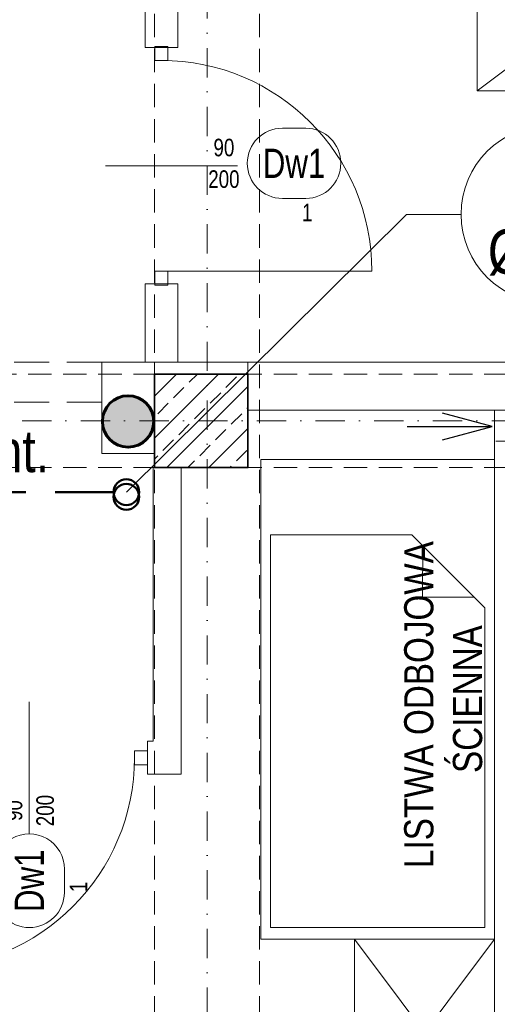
# Model space of a CAD drawing. Header units: millimetres. Extents: x -96593 to 66336, y -23969 to 7139.
# Tile 30 of 256: x -88961 to -88756, y -11686 to -11265. Entities that reach past the tile are written whole.
import ezdxf
from ezdxf.enums import TextEntityAlignment as Align

# ---------------------------------------------------------------- set-up
doc = ezdxf.new("R2010")
doc.units = ezdxf.units.MM
for name, pattern in [('DASHDOT', [1, 0.5, -0.25, 0, -0.25]), ('DASHED', [0.75, 0.5, -0.25]), ('DASHEDX2', [1.5, 1, -0.5])]:
    doc.linetypes.add(name, pattern=pattern)
for name, color, linetype, lineweight in [('BA_drz', 7, 'Continuous', 18), ('BA_KS_ist.', 34, 'Continuous', 50), ('BA_sym', 7, 'Continuous', 18), ('BA_txc', 1, 'Continuous', 18), ('BA_txs', 2, 'Continuous', 18), ('MM_KS_OPISY', 7, 'Continuous', 9), ('mm_went_opis', 7, 'Continuous', 15), ('PG_KONSTRUKCJA', 5, 'Continuous', 35), ('PG_OSIE', 1, 'DASHDOT', 18), ('PG_PODCIĄGI', 1, 'DASHED', 18), ('PG_PRZERYWANE_ŚREDNIE', 1, 'DASHEDX2', 18), ('PG_SZRAF', 1, 'Continuous', 18), ('PG_WYPOSAŻENIE', 1, 'Continuous', 18), ('PG_ŚCIANY_DZIAŁOWE', 3, 'Continuous', 18)]:
    doc.layers.add(name, color=color, linetype=linetype, lineweight=lineweight)
doc.layers.add('BA_pom', color=6, linetype='Continuous', lineweight=18, plot=False)
doc.styles.add('BIKTS', font='bikromsw.shx', dxfattribs={"width": 0.85})
doc.styles.get("Standard").update_dxf_attribs({"font": 'arial.ttf'})

# ---------------------------------------------------------------- blocks, each defined once
blk = doc.blocks.new('A$C243F7E6F')
at = {"layer": 'PG_SZRAF'}
h = blk.add_hatch(dxfattribs=at)
h.set_pattern_fill('ANSI33', color=256, scale=2)
h.set_pattern_definition([(45, (-6891.598, -2675.306), (-8.980256, 8.980256), []), (45, (-6882.618, -2675.306), (-8.980256, 8.980256), [6.35, -3.175])])
h.paths.add_polyline_path([(0, 0), (40, 0), (40, -40), (0, -40)])
at = {"layer": 'PG_KONSTRUKCJA'}
blk.add_lwpolyline([(0, 0), (40, 0), (40, -40), (0, -40), (0, 0)], dxfattribs=at)
blk = doc.blocks.new('dr1h901')
at = {"color": 0}
blk.add_line((-0.5, 0), (-0.5, 1), dxfattribs=at)
blk.add_line((0, 0.3622), (0, -0.2655))
blk.add_arc((-0.5, 0), 1, 0, 90, dxfattribs=at)
blk = doc.blocks.new('jamb')
blk.add_lwpolyline([(-0.5, -0.5), (-0.5, 0.5), (0.5, 0.5), (0.5, -0.5)], close=True)
blk = doc.blocks.new('symdrz')
blk.add_lwpolyline([(-10, -30, -1), (-10, 30), (10, 30, -1), (10, -30)], format="xyb", close=True)
at = {"style": 'BIKTS', "width": 0.8}
blk.add_attdef('SZERDRZ', text='', height=25, dxfattribs=at).set_placement((77.15, 8.8), align=Align.CENTER)
blk.add_attdef('SYMDRZ', text='', height=25, dxfattribs=at).set_placement((0, 0), align=Align.MIDDLE)
blk.add_attdef('WYSDRZ', text='', height=25, dxfattribs=at).set_placement((77.15, -9.49), align=Align.TOP_CENTER)
blk = doc.blocks.new('A$Cc70e98f8')
at = {"layer": 'PG_WYPOSAŻENIE', "color": 18, "true_color": 0x000000}
for p, q in [((141.6, 4.14), (172.85, 35.39)), ((146.19, 30.8), (168.18, 30.73)), ((146.19, 30.8), (146.19, 8.74))]:
    blk.add_line(p, q, dxfattribs=at)
blk.add_lwpolyline([(205, 0), (205, 100), (0, 100), (0, 0)], close=True, dxfattribs=at)
blk.add_lwpolyline([(172.85, 35.39), (172.85, 95.86), (5, 95.86), (5, 4.14), (141.6, 4.14)], dxfattribs=at)
blk = doc.blocks.new('A$C5DA075D8')
at = {"layer": 'mm_went_opis', "color": 252, "linetype": 'DASHED', "lineweight": 15, "ltscale": 15}
for p, q in [((2429.34, 797.26), (2448.66, 797.26)), ((2448.66, 784), (2429.34, 784))]:
    blk.add_line(p, q, dxfattribs=at)
at = {"layer": 'mm_went_opis', "color": 252, "lineweight": 30}
for points in [[(2407.09, 784.68), (2428.34, 790.37), (2407.09, 796.07)], [(2391.89, 790.37), (2428.34, 790.37)]]:
    blk.add_lwpolyline(points, dxfattribs=at)
at = {"layer": 'PG_OSIE', "color": 252, "ltscale": 25}
for points in [[(2306.34, 2784.36), (2306.34, 0)], [(696.17, 792.76), (2976.42, 792.76)]]:
    blk.add_lwpolyline(points, dxfattribs=at)
at = {"layer": 'PG_PODCIĄGI', "color": 252, "ltscale": 30}
for p, q in [((2261.34, 817.76), (2178.34, 817.76)), ((2261.34, 800.76), (2178.34, 800.76))]:
    blk.add_line(p, q, dxfattribs=at)
at = {"layer": 'PG_PODCIĄGI', "color": 252, "ltscale": 20}
for points in [[(2283.84, 2631.76), (2283.84, 157.76)], [(2328.84, 2631.76), (2328.84, 157.76)], [(924.84, 812.76), (2778.84, 812.76)], [(924.84, 772.76), (2778.84, 772.76)]]:
    blk.add_lwpolyline(points, dxfattribs=at)
at = {"layer": 'PG_WYPOSAŻENIE', "color": 252}
for points in [[(2421.84, 993.76), (2501.84, 993.76), (2501.84, 933.76), (2421.84, 933.76), (2421.84, 993.76), (2501.84, 933.76), (2501.84, 993.76), (2421.84, 933.76)], [(2429.34, 571.24), (2429.34, 491.24), (2369.34, 491.24), (2369.34, 571.24), (2429.34, 571.24), (2369.34, 491.24), (2429.34, 491.24), (2369.34, 571.24)]]:
    blk.add_lwpolyline(points, dxfattribs=at)
at = {"layer": 'PG_ŚCIANY_DZIAŁOWE', "color": 252}
for points in [[(2296.34, 1060.76), (2275.34, 1060.76), (2275.34, 1048.76), (2279.84, 1048.76), (2279.84, 952.26), (2293.84, 952.26), (2293.84, 993.76), (2741.84, 993.76), (2741.84, 1008.26), (2296.34, 1008.26), (2296.34, 1060.76)], [(2323.84, 817.76), (2283.84, 817.76)], [(2516.84, 817.76), (2516.84, 774.76), (2446.84, 774.76), (2446.84, 163.76), (2429.34, 163.76), (2429.34, 797.26), (2323.84, 797.26), (2323.84, 817.76), (2516.84, 817.76)], [(2283.34, 772.76), (2283.34, 655.76), (2280.84, 655.76), (2280.84, 641.76), (2295.34, 641.76), (2295.34, 772.76), (2283.34, 772.76)]]:
    blk.add_lwpolyline(points, dxfattribs=at)
for points in [[(2293.84, 851.26), (2279.84, 851.26), (2279.84, 817.76), (2293.84, 817.76)], [(2261.34, 817.76), (2283.84, 817.76), (2283.84, 778.76), (2261.34, 778.76)]]:
    blk.add_lwpolyline(points, close=True, dxfattribs=at)
at = {"layer": 'BA_drz', "color": 252, "xscale": -5.5, "yscale": 5.999999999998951, "zscale": 5.5}
for p in [(2286.84, 949.76), (2286.84, 853.76), (2278.09, 648.76)]:
    blk.add_blockref('jamb', p, dxfattribs=at)
at = {"layer": 'BA_drz', "color": 252, "xscale": -90, "yscale": 89.99999999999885, "zscale": -90}
for p, rotation in [((2286.84, 901.76), 270), ((2230.34, 648.76), 180)]:
    blk.add_blockref('dr1h901', p, dxfattribs=dict(at, rotation=rotation))
at = {"layer": 'BA_sym', "color": 252}
ref = blk.add_blockref('symdrz', (2343.56, 902.83), dxfattribs=dict(at, xscale=0.5000000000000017, yscale=0.5000000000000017, zscale=0.5000000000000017, rotation=4.729105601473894e-06))
ref.add_attrib('Symdrz', 'Dw1', dxfattribs={"height": 12.5, "rotation": 0, "style": 'BIKTS', "width": 0.8}).set_placement((2343.56, 902.83), align=Align.MIDDLE_CENTER)
ref.add_attrib('Szerdrz', '90', dxfattribs={"layer": 'BA_txc', "height": 7.5, "rotation": 0, "style": 'BIKTS', "width": 0.8}).set_placement((2313.56, 909.58), align=Align.MIDDLE_CENTER)
ref.add_attrib('Wysdrz', '200', dxfattribs={"layer": 'BA_txc', "height": 7.5, "rotation": 0, "style": 'BIKTS', "width": 0.8}).set_placement((2313.56, 896.08), align=Align.MIDDLE_CENTER)
ref.add_attrib('Sztuk', '1', (2346.99, 878.08), dxfattribs={"layer": 'BA_pom', "height": 7.5, "rotation": 0, "style": 'BIKTS', "width": 0.8})
ref = blk.add_blockref('symdrz', (2230.34, 596.16), dxfattribs=dict(at, xscale=-0.5000000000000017, yscale=0.5000000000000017, zscale=0.5000000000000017, rotation=89.99999527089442))
ref.add_attrib('Symdrz', 'Dw1', dxfattribs={"height": 12.5, "rotation": 90, "style": 'BIKTS', "width": 0.8}).set_placement((2230.34, 596.16), align=Align.MIDDLE_CENTER)
ref.add_attrib('Szerdrz', '90', dxfattribs={"layer": 'BA_txc', "height": 7.5, "rotation": 90, "style": 'BIKTS', "width": 0.8}).set_placement((2223.59, 626.16), align=Align.MIDDLE_CENTER)
ref.add_attrib('Wysdrz', '200', dxfattribs={"layer": 'BA_txc', "height": 7.5, "rotation": 90, "style": 'BIKTS', "width": 0.8}).set_placement((2237.09, 626.16), align=Align.MIDDLE_CENTER)
ref.add_attrib('Sztuk', '1', (2255.09, 591.3), dxfattribs={"layer": 'BA_pom', "height": 7.5, "rotation": 90, "style": 'BIKTS', "width": 0.8})
at = {"layer": 'PG_KONSTRUKCJA', "color": 252}
blk.add_blockref('A$C243F7E6F', (2283.84, 812.76), dxfattribs=at)
at = {"layer": 'PG_PRZERYWANE_ŚREDNIE', "color": 252, "rotation": 89.99999999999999}
blk.add_blockref('A$Cc70e98f8', (2429.34, 571.24), dxfattribs=at)
at = {"layer": 'BA_txs', "color": 252, "char_height": 12.5, "width": 265.5977, "attachment_point": 7, "rotation": 90, "style": 'BIKTS'}
for insert in [(2424.16, 542.66), (2425.58, 167.55)]:
    blk.add_mtext('\\pi58.92981;LISTWA ODBOJOWA\\P\\pi95.61136; ŚCIENNA', dxfattribs=dict(at, insert=insert))
at = {"layer": 'BA_txs', "color": 252, "insert": (1298.03, 593.49), "char_height": 12.5, "width": 265.5977, "attachment_point": 7, "style": 'BIKTS'}
blk.add_mtext('\\pi76.13219;NAD DRZWIAMI', dxfattribs=at)
blk = doc.blocks.new('A$Cf7ba70b6')
at = {"layer": 'BA_KS_ist.', "color": 1, "linetype": 'Continuous', "ltscale": 25}
blk.add_circle((1302, -1826.5), 5.5, dxfattribs=at)

msp = doc.modelspace()

# ---------------------------------------------------------------- hatches: boundary and pattern name
at = {"layer": 'mm_went_opis', "lineweight": 60}
h = msp.add_hatch(color=4, dxfattribs=at)
h.dxf.hatch_style = 1
h.paths.add_polyline_path([(-88925.2, -11436.59, 0.00845), (-88925.19, -11436.96), (-88903.2, -11436.96, 0.00845), (-88903.2, -11436.59, 1)])
h.paths.add_polyline_path([(-88903.2, -11436.96), (-88925.19, -11436.96, 0.966758)])

# ---------------------------------------------------------------- linework, layer by layer
at = {"layer": 'BA_KS_ist.', "linetype": 'DASHED', "ltscale": 50}
msp.add_line((-88920.45, -11466.82), (-89125.64, -11466.82), dxfattribs=at)
at = {"layer": 'BA_KS_ist.', "linetype": 'Continuous', "ltscale": 25}
msp.add_circle((-88914.95, -11466.82), 5.5, dxfattribs=at)
at = {"layer": 'MM_KS_OPISY'}
for p, q in [((-88795.21, -11348.07), (-88914.95, -11466.82)), ((-88771.81, -11348.07), (-88795.21, -11348.07))]:
    msp.add_line(p, q, dxfattribs=at)
msp.add_circle((-88733.71, -11348.07), 38.1, dxfattribs=at)
at = {"layer": 'mm_went_opis', "color": 4, "lineweight": 60}
msp.add_circle((-88914.2, -11436.59), 11, dxfattribs=at)

# ---------------------------------------------------------------- block references
at = {"layer": 'BA_drz', "color": 252, "xscale": -5.5, "yscale": 5.999999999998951, "zscale": 5.5}
for p in [(-88899.95, -11279.32), (-88899.95, -11375.32), (-88908.7, -11580.32)]:
    msp.add_blockref('jamb', p, dxfattribs=at)
at = {"layer": 'BA_drz', "color": 252, "xscale": -90, "yscale": 89.99999999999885, "zscale": -90}
for p, rotation in [((-88899.95, -11327.32), 270), ((-88956.45, -11580.32), 180)]:
    msp.add_blockref('dr1h901', p, dxfattribs=dict(at, rotation=rotation))
at = {"layer": 'BA_sym', "color": 252}
ref = msp.add_blockref('symdrz', (-88843.23, -11326.25), dxfattribs=dict(at, xscale=0.5000000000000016, yscale=0.5000000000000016, zscale=0.5000000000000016, rotation=4.729105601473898e-06))
ref.add_attrib('Symdrz', 'Dw1', dxfattribs={"height": 12.5, "rotation": 0, "style": 'BIKTS', "width": 0.8}).set_placement((-88843.23, -11326.25), align=Align.MIDDLE_CENTER)
ref.add_attrib('Szerdrz', '90', dxfattribs={"layer": 'BA_txc', "height": 7.5, "rotation": 0, "style": 'BIKTS', "width": 0.8}).set_placement((-88873.23, -11319.5), align=Align.MIDDLE_CENTER)
ref.add_attrib('Wysdrz', '200', dxfattribs={"layer": 'BA_txc', "height": 7.5, "rotation": 0, "style": 'BIKTS', "width": 0.8}).set_placement((-88873.23, -11333), align=Align.MIDDLE_CENTER)
ref.add_attrib('Sztuk', '1', (-88839.81, -11351), dxfattribs={"layer": 'BA_pom', "height": 7.5, "rotation": 0, "style": 'BIKTS', "width": 0.8})
ref = msp.add_blockref('symdrz', (-88956.45, -11632.92), dxfattribs=dict(at, xscale=-0.5000000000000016, yscale=0.5000000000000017, zscale=0.5000000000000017, rotation=89.99999527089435))
ref.add_attrib('Symdrz', 'Dw1', dxfattribs={"height": 12.5, "rotation": 90, "style": 'BIKTS', "width": 0.8}).set_placement((-88956.45, -11632.92), align=Align.MIDDLE_CENTER)
ref.add_attrib('Szerdrz', '90', dxfattribs={"layer": 'BA_txc', "height": 7.5, "rotation": 90, "style": 'BIKTS', "width": 0.8}).set_placement((-88963.2, -11602.92), align=Align.MIDDLE_CENTER)
ref.add_attrib('Wysdrz', '200', dxfattribs={"layer": 'BA_txc', "height": 7.5, "rotation": 90, "style": 'BIKTS', "width": 0.8}).set_placement((-88949.7, -11602.92), align=Align.MIDDLE_CENTER)
ref.add_attrib('Sztuk', '1', (-88931.7, -11637.78), dxfattribs={"layer": 'BA_pom', "height": 7.5, "rotation": 90, "style": 'BIKTS', "width": 0.8})
at = {"layer": 'mm_went_opis', "color": 2, "lineweight": 60}
msp.add_blockref('A$C5DA075D8', (-91186.79, -12229.08), dxfattribs=at)
at = {"layer": 'mm_went_opis', "lineweight": 60}
msp.add_blockref('A$Cf7ba70b6', (-90216.95, -9642.32), dxfattribs=at)

# ---------------------------------------------------------------- texts
at = {"layer": 'BA_txs', "color": 252, "char_height": 12.5, "width": 265.5977, "attachment_point": 7, "rotation": 90, "style": 'BIKTS'}
for insert in [(-88762.63, -11686.41), (-88761.21, -12061.53)]:
    msp.add_mtext('\\pi58.92981;LISTWA ODBOJOWA\\P\\pi95.61136; ŚCIENNA', dxfattribs=dict(at, insert=insert))
at = {"layer": 'BA_txs', "color": 252, "insert": (-89888.76, -11635.59), "char_height": 12.5, "width": 265.5977, "attachment_point": 7, "style": 'BIKTS'}
msp.add_mtext('\\pi76.13219;NAD DRZWIAMI', dxfattribs=at)
at = {"layer": 'MM_KS_OPISY', "attachment_point": 1}
for s, width, insert, char_height in [('{\\fArial Narrow|b0|i0|c238|p34;%%C110}', 0.5033, (-88760.37, -11354.48), 19.05), ('{\\fArial Narrow|b0|i0|c238|p34;%%C110went.}', 200.9859, (-89047.67, -11440.28), 18)]:
    msp.add_mtext_dynamic_manual_height_columns(s, width=width, gutter_width=1, heights=[0], dxfattribs=dict(at, insert=insert, char_height=char_height))

doc.saveas('drawing.dxf')
